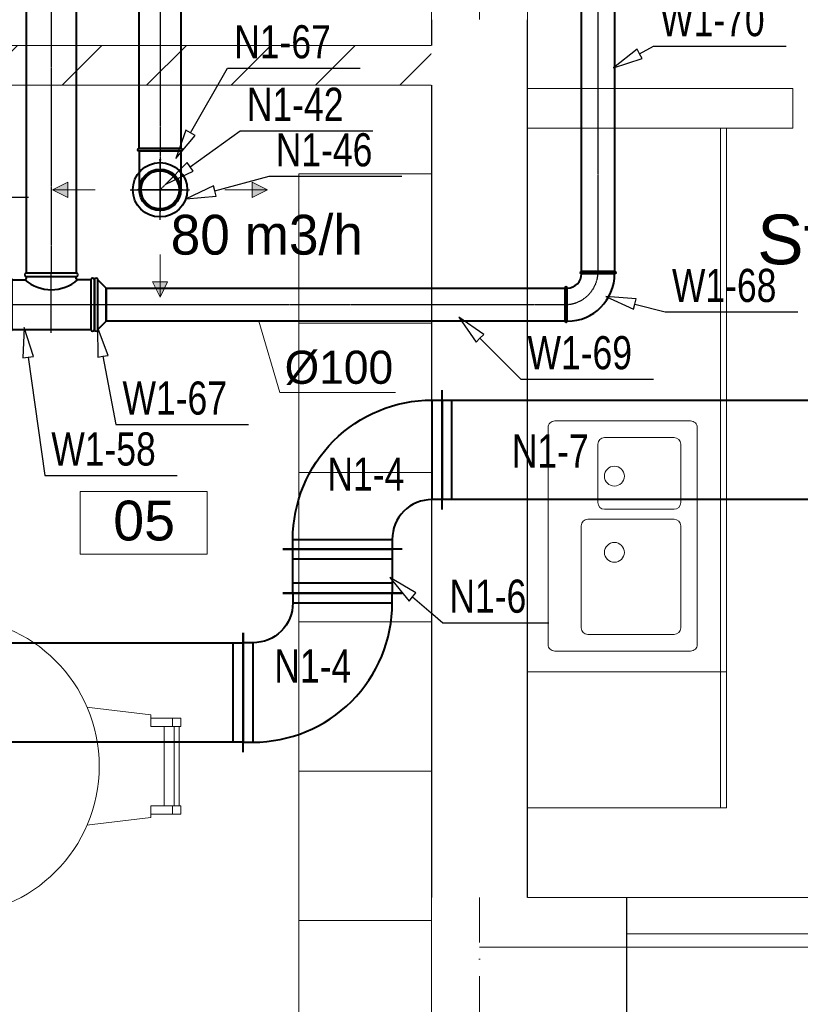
# Model space of a CAD drawing. Header units: millimetres. Extents: x 1700 to 4670, y 990 to 3874.
# Tile 11 of 110: x 2659 to 2894, y 1250 to 1547. Entities that reach past the tile are written whole.
import ezdxf
from ezdxf.enums import TextEntityAlignment as Align

# ---------------------------------------------------------------- set-up
doc = ezdxf.new("R2010")
doc.units = ezdxf.units.MM
for name, pattern in [('CENTER', [0.55, 0.37, -0.06, 0.06, -0.06]), ('Krawędzie ukryte', [340, 240, -100]), ('Kropki i Kreski', [300, 200, -50, 0, -50]), ('Wipeout_Contour', [1000, 0, -1000])]:
    doc.linetypes.add(name, pattern=pattern)
doc.layers.get('0').update_dxf_attribs({"lineweight": 0})
for name, color, linetype in [('Nowe_210-A Pomieszczenia', 7, 'Continuous'), ('Nowe_320-W Umeblowanie', 252, 'Continuous'), ('Nowe_420-K Ściany', 7, 'Continuous'), ('opisy mt', 7, 'Continuous'), ('WEN_N1-_ATRYBUT', 7, 'Continuous'), ('WEN_N1-_OSIE', 2, 'CENTER'), ('WEN_W1-_ATRYBUT', 7, 'Continuous'), ('WEN_W1-_OSIE', 2, 'CENTER')]:
    doc.layers.add(name, color=color, linetype=linetype)
for name, color, linetype, lineweight in [('Nowe_320-W Umeblowanie_Nr_pióra__4', 252, 'Continuous', 13), ('Nowe_410-K Osie_Nr_pióra__18', 9, 'Continuous', 13), ('Nowe_420-K Ściany_Nr_pióra__1', 7, 'Continuous', 13), ('Nowe_420-K Ściany_Nr_pióra__27', 7, 'Continuous', 25), ('Nowe_830-G Teksty Etykiety_Nr_pióra__1', 7, 'Continuous', 13), ('Nowe_Metryczki pomieszczeń Archicada_Nr_pióra__6', 7, 'Continuous', 13), ('Nowe_Okna Archicada_Nr_pióra__27', 7, 'Continuous', 25), ('Nowe_Okna Archicada_Nr_pióra__3', 7, 'Continuous', 13), ('WEN_N1-_ZLICZAC', 170, 'Continuous', 40), ('WEN_W1-_ZLICZAC', 10, 'Continuous', 40)]:
    doc.layers.add(name, color=color, linetype=linetype, lineweight=lineweight)
doc.styles.add('STYL_AUTOMATYCZNY_1', font='txt')
doc.styles.add('STYL_AUTOMATYCZNY_3', font='txt')
doc.styles.add('STYL_WENTYLE', font='txt', dxfattribs={"width": 0.8})

# ---------------------------------------------------------------- blocks, each defined once
blk = doc.blocks.new('Pom.socjalne_05_2_1', base_point=(6476.4, -13812.5))
at = {"color": 254, "linetype": 'Wipeout_Contour', "lineweight": 0, "ltscale": 61026.123882}
blk.add_wipeout([(6284.9, -13718.2), (6284.9, -13906.8), (6668, -13906.8), (6668, -13718.2)], dxfattribs=at).dxf.layer = 'Nowe_210-A Pomieszczenia'
at = {"layer": 'Nowe_Metryczki pomieszczeń Archicada_Nr_pióra__6', "color": 7, "linetype": 'Continuous', "lineweight": 13}
for p, q in [((6284.9, -13718.2), (6668, -13718.2)), ((6284.9, -13906.8), (6284.9, -13718.2)), ((6668, -13718.2), (6668, -13906.8)), ((6668, -13906.8), (6284.9, -13906.8))]:
    blk.add_line(p, q, dxfattribs=at)
at = {"layer": 'Nowe_Metryczki pomieszczeń Archicada_Nr_pióra__6', "color": 7, "lineweight": 13, "insert": (6384.9, -13745.7), "char_height": 120, "attachment_point": 1, "style": 'STYL_AUTOMATYCZNY_1'}
blk.add_mtext('\\A1;{\\pql;\\pt0,500;\\fArial|b0|i0|c238|p0;\\W1.000000;05\\fArial|b0|i0|c238|p0;\\W1.000000;\\A1{\\H.66x;\\S^  ;}\\fArial|b0|i0|c238|p0;\\W1.000000;\\fArial|b0|i0|c238|p0;\\W1.000000;\\A1{\\H.66x;\\S^  ;}}', dxfattribs=at)
blk = doc.blocks.new('QBV2333129CNN1-_23')
for p, q in [((-300, -180), (-300, 180)), ((-270, -150), (-270, 150)), ((150, -270), (-150, -270)), ((-180, -300), (-150, -300)), ((180, -300), (150, -300))]:
    blk.add_line(p, q)
blk.add_lwpolyline([(150, -300), (150, -270, 0.414214), (-270, 150), (-300, 150), (-300, -150), (-270, -150, -0.414214), (-150, -270), (-150, -300)], format="xyb", close=True)
for p in [(-300, 0), (0, -300)]:
    blk.add_point(p)
at = {"layer": 'WEN_N1-_ATRYBUT', "style": 'STYL_WENTYLE', "width": 0.8, "flags": 8}
blk.add_attdef('WENTYLE', text='', height=100, dxfattribs=at).set_placement((0, 0), align=Align.BOTTOM_LEFT)
blk = doc.blocks.new('QD-200X300CNN1-_5560-9054006_14')
for p, q in [((5560.9, -180), (5560.9, 180)), ((5530.9, -150), (5530.9, 150))]:
    blk.add_line(p, q)
blk.add_lwpolyline([(0, 150), (5560.9, 150), (5560.9, -150), (0, -150)], close=True)
blk.add_point((5560.9, 0))
at = {"layer": 'WEN_N1-_ATRYBUT', "style": 'STYL_WENTYLE', "width": 0.8, "flags": 8}
blk.add_attdef('WENTYLE', text='', height=100, dxfattribs=at).set_placement((2780.5, 0), align=Align.BOTTOM_LEFT)
at = {"layer": 'WEN_N1-_OSIE', "style": 'STYL_WENTYLE', "width": 0.8, "flags": 8}
blk.add_attdef('FI_KANALU', text='', height=40, dxfattribs=at).set_placement((2780.5, 0), align=Align.MIDDLE_CENTER)
blk = doc.blocks.new('QBV2333129CNN1-_24')
for p, q in [((300, -180), (300, 180)), ((270, -150), (270, 150)), ((-150, -270), (150, -270)), ((-180, -300), (-150, -300)), ((180, -300), (150, -300))]:
    blk.add_line(p, q)
blk.add_lwpolyline([(-150, -300), (-150, -270, -0.414214), (270, 150), (300, 150), (300, -150), (270, -150, 0.414214), (150, -270), (150, -300)], format="xyb", close=True)
for p in [(300, 0), (0, -300)]:
    blk.add_point(p)
at = {"layer": 'WEN_N1-_ATRYBUT', "style": 'STYL_WENTYLE', "width": 0.8, "flags": 8}
blk.add_attdef('WENTYLE', text='', height=100, dxfattribs=at).set_placement((-535.6, 0), align=Align.BOTTOM_LEFT)
blk = doc.blocks.new('QD-200X300CNN1-_131-88584684_14')
for p, q in [((0, -180), (0, 180)), ((131.9, -180), (131.9, 180)), ((30, -150), (30, 150)), ((101.9, -150), (101.9, 150))]:
    blk.add_line(p, q)
blk.add_lwpolyline([(0, 150), (131.9, 150), (131.9, -150), (0, -150)], close=True)
for p in [(0, 0), (131.9, 0)]:
    blk.add_point(p)
at = {"layer": 'WEN_N1-_ATRYBUT', "style": 'STYL_WENTYLE', "width": 0.8, "flags": 8}
blk.add_attdef('WENTYLE', text='', height=100, dxfattribs=at).set_placement((65.9, 0), align=Align.BOTTOM_LEFT)
at = {"layer": 'WEN_N1-_OSIE', "style": 'STYL_WENTYLE', "width": 0.8, "flags": 8}
blk.add_attdef('FI_KANALU', text='', height=40, dxfattribs=at).set_placement((65.9, 0), align=Align.MIDDLE_CENTER)
blk = doc.blocks.new('B12590CN1-_13')
for p, q in [((-62.5, 8.75), (-62.5, 125)), ((62.5, 8.75), (62.5, 125))]:
    blk.add_line(p, q)
blk.add_lwpolyline([(62.5, 0), (-62.5, 0, -1), (-62.5, 8.75), (62.5, 8.75, -1)], format="xyb", close=True)
blk.add_circle((0, 125), 62.5)
blk.add_point((0, 0))
at = {"layer": 'WEN_N1-_OSIE'}
for p, q in [((0, 0), (0, 192.5)), ((-67.5, 125), (67.5, 125))]:
    blk.add_line(p, q, dxfattribs=at)
at = {"layer": 'WEN_N1-_ATRYBUT', "style": 'STYL_WENTYLE', "width": 0.8, "flags": 8}
blk.add_attdef('WENTYLE', text='', height=100, dxfattribs=at).set_placement((62.5, 0), align=Align.BOTTOM_LEFT)
blk = doc.blocks.new('PSR125CN1-_300_11')
blk.add_circle((0, 0), 62.5)
for p in [(44.2, 44.2), (0, 0)]:
    blk.add_point(p)
at = {"layer": 'WEN_N1-_OSIE'}
blk.add_line((0, 0), (44.2, 44.2), dxfattribs=at)
at = {"layer": 'WEN_N1-_ATRYBUT', "style": 'STYL_WENTYLE', "width": 0.8, "flags": 8}
blk.add_attdef('WENTYLE', text='', height=100, dxfattribs=at).set_placement((0, 0), align=Align.BOTTOM_LEFT)
blk = doc.blocks.new('KIRML-125-C_12')
for radius in [82, 57.4]:
    blk.add_circle((0, 0), radius)
for p in [(0, 90.2), (0, 0)]:
    blk.add_point(p)
at = {"layer": 'WEN_N1-_OSIE'}
for p, q in [((0, -90.2), (0, 90.2)), ((-90.2, 0), (90.2, 0))]:
    blk.add_line(p, q, dxfattribs=at)
at = {"layer": 'WEN_N1-_ATRYBUT', "style": 'STYL_WENTYLE', "width": 0.8, "flags": 8}
blk.add_attdef('WENTYLE', text='', height=100, dxfattribs=at).set_placement((0, 0), align=Align.BOTTOM_LEFT)
blk = doc.blocks.new('SR-125CN1-_2211-4958914047_14')
blk.add_lwpolyline([(0, -62.5), (0, 62.5), (2211.5, 62.5), (2211.5, -62.5)], close=True)
for p in [(0, 0), (2211.5, 0)]:
    blk.add_point(p)
at = {"layer": 'WEN_N1-_OSIE'}
blk.add_line((0, 0), (2211.5, 0), dxfattribs=at)
at = {"layer": 'WEN_N1-_ATRYBUT', "style": 'STYL_WENTYLE', "width": 0.8, "flags": 8}
blk.add_attdef('WENTYLE', text='', height=100, dxfattribs=at).set_placement((1105.7, 0), align=Align.BOTTOM_LEFT)
at = {"layer": 'WEN_N1-_OSIE', "style": 'STYL_WENTYLE', "width": 0.8, "flags": 8}
blk.add_attdef('FI_KANALU', text='', height=40, dxfattribs=at).set_placement((1105.7, 125), align=Align.MIDDLE_CENTER)
blk = doc.blocks.new('TCP150150CW1-_13')
blk.add_line((-119.5, -170), (119.5, -170))
for points in [[(75, 0), (-75, 0, 1), (-75, -10.5), (75, -10.5, 1)], [(-130, -170), (-130, -20, -1), (-119.5, -20), (-119.5, -170, -1)], [(130, -170), (130, -20, 1), (119.5, -20), (119.5, -170, 1)]]:
    blk.add_lwpolyline(points, format="xyb", close=True)
for points in [[(-119.5, -20), (-79.5, -20, 0.414214), (-75, -15.5), (-75, -10.5)], [(-79.5, -20, 0.377358), (79.5, -20, 0.377358)], [(119.5, -20), (79.5, -20, -0.414214), (75, -15.5), (75, -10.5)]]:
    blk.add_lwpolyline(points, format="xyb")
for p in [(0, 0), (-130, -95), (130, -95)]:
    blk.add_point(p)
at = {"layer": 'WEN_W1-_OSIE'}
for p, q in [((0, -180), (0, 0)), ((-130, -95), (130, -95))]:
    blk.add_line(p, q, dxfattribs=at)
at = {"layer": 'WEN_W1-_ATRYBUT', "style": 'STYL_WENTYLE', "width": 0.8, "flags": 8}
blk.add_attdef('WENTYLE', text='', height=100, dxfattribs=at).set_placement((0, -95), align=Align.BOTTOM_LEFT)
blk = doc.blocks.new('SR-150CW1-_4480-8125179544_14')
blk.add_lwpolyline([(0, -75), (0, 75), (4480.8, 75), (4480.8, -75)], close=True)
blk.add_point((4480.8, 0))
at = {"layer": 'WEN_W1-_OSIE'}
blk.add_line((0, 0), (4480.8, 0), dxfattribs=at)
at = {"layer": 'WEN_W1-_ATRYBUT', "style": 'STYL_WENTYLE', "width": 0.8, "flags": 8}
blk.add_attdef('WENTYLE', text='', height=100, dxfattribs=at).set_placement((2240.4, 0), align=Align.BOTTOM_LEFT)
at = {"layer": 'WEN_W1-_OSIE', "style": 'STYL_WENTYLE', "width": 0.8, "flags": 8}
blk.add_attdef('FI_KANALU', text='', height=40, dxfattribs=at).set_placement((2240.4, 37.5), align=Align.MIDDLE_CENTER)
blk = doc.blocks.new('RCP150100CW1-_11')
blk.add_lwpolyline([(0, 75), (0, -75, 1), (10.5, -75), (10.5, 75, 1)], format="xyb", close=True)
blk.add_lwpolyline([(10.5, 75), (35, 50), (35, -50), (10.5, -75)])
for p in [(0, 0), (35, 0)]:
    blk.add_point(p)
at = {"layer": 'WEN_W1-_OSIE'}
blk.add_line((0, 0), (35, 0), dxfattribs=at)
at = {"layer": 'WEN_W1-_ATRYBUT', "style": 'STYL_WENTYLE', "width": 0.8, "flags": 8}
blk.add_attdef('WENTYLE', text='', height=100, dxfattribs=at).set_placement((0, 0), align=Align.BOTTOM_LEFT)
blk = doc.blocks.new('B10090CW1-_23')
for points in [[(-100, -50), (-100, 50, -1), (-93, 50), (-93, -50, -1)], [(-50, -100), (50, -100, 1), (50, -93), (-50, -93, 1)]]:
    blk.add_lwpolyline(points, format="xyb", close=True)
for radius in [143, 43]:
    blk.add_arc((-93, -93), radius, 0, 90)
for p in [(-100, 0), (0, -100)]:
    blk.add_point(p)
at = {"layer": 'WEN_W1-_OSIE'}
blk.add_arc((-100, -100), 100, 0, 90, dxfattribs=at)
at = {"layer": 'WEN_W1-_ATRYBUT', "style": 'STYL_WENTYLE', "width": 0.8, "flags": 8}
blk.add_attdef('WENTYLE', text='', height=100, dxfattribs=at).set_placement((-50, -100), align=Align.BOTTOM_LEFT)
blk = doc.blocks.new('SR-100CW1-_1384-3077286109_14')
blk.add_lwpolyline([(0, -50), (0, 50), (1384.3, 50), (1384.3, -50)], close=True)
for p in [(0, 0), (1384.3, 0)]:
    blk.add_point(p)
at = {"layer": 'WEN_W1-_OSIE'}
blk.add_line((0, 0), (1384.3, 0), dxfattribs=at)
at = {"layer": 'WEN_W1-_ATRYBUT', "style": 'STYL_WENTYLE', "width": 0.8, "flags": 8}
blk.add_attdef('WENTYLE', text='', height=100, dxfattribs=at).set_placement((692.2, 0), align=Align.BOTTOM_LEFT)
at = {"layer": 'WEN_W1-_OSIE', "style": 'STYL_WENTYLE', "width": 0.8, "flags": 8}
blk.add_attdef('FI_KANALU', text='', height=40, dxfattribs=at).set_placement((692.2, 100), align=Align.MIDDLE_CENTER)
blk = doc.blocks.new('SR-100CW1-_985-1389455968_14')
blk.add_lwpolyline([(0, -50), (0, 50), (985.1, 50), (985.1, -50)], close=True)
for p in [(0, 0), (985.1, 0)]:
    blk.add_point(p)
at = {"layer": 'WEN_W1-_OSIE'}
blk.add_line((0, 0), (985.1, 0), dxfattribs=at)
at = {"layer": 'WEN_W1-_ATRYBUT', "style": 'STYL_WENTYLE', "width": 0.8, "flags": 8}
blk.add_attdef('WENTYLE', text='', height=100, dxfattribs=at).set_placement((492.6, 0), align=Align.BOTTOM_LEFT)
at = {"layer": 'WEN_W1-_OSIE', "style": 'STYL_WENTYLE', "width": 0.8, "flags": 8}
blk.add_attdef('FI_KANALU', text='', height=40, dxfattribs=at).set_placement((492.6, 100), align=Align.MIDDLE_CENTER)
blk = doc.blocks.new('QD-200X300CNN1-_5310-6299592_14')
for p, q in [((0, -180), (0, 180)), ((30, -150), (30, 150))]:
    blk.add_line(p, q)
blk.add_lwpolyline([(0, 150), (5310.6, 150), (5310.6, -150), (0, -150)], close=True)
blk.add_point((0, 0))
at = {"layer": 'WEN_N1-_ATRYBUT', "style": 'STYL_WENTYLE', "width": 0.8, "flags": 8}
blk.add_attdef('WENTYLE', text='', height=100, dxfattribs=at).set_placement((2655.3, 0), align=Align.BOTTOM_LEFT)
at = {"layer": 'WEN_N1-_OSIE', "style": 'STYL_WENTYLE', "width": 0.8, "flags": 8}
blk.add_attdef('FI_KANALU', text='', height=40, dxfattribs=at).set_placement((2655.3, 0), align=Align.MIDDLE_CENTER)

msp = doc.modelspace()

# ---------------------------------------------------------------- hatches: boundary and pattern name
at = {"layer": 'opisy mt', "linetype": 'Continuous', "lineweight": 18}
for points in [[(2673.15, 1493.57), (2668.51, 1495.86), (2673.15, 1498.14)], [(2673.15, 1493.57), (2668.51, 1495.86), (2673.15, 1498.14)], [(2728.72, 1498.14), (2733.36, 1495.86), (2728.72, 1493.57)], [(2728.72, 1498.14), (2733.36, 1495.86), (2728.72, 1493.57)], [(2698.65, 1468.07), (2700.94, 1463.43), (2703.22, 1468.07)], [(2698.65, 1468.07), (2700.94, 1463.43), (2703.22, 1468.07)]]:
    msp.add_hatch(color=256, dxfattribs=at).paths.add_polyline_path(points)

# ---------------------------------------------------------------- linework, layer by layer
msp.add_line((2737.09, 1434.7), (2730.78, 1456.23))
at = {"layer": 'Nowe_210-A Pomieszczenia', "color": 252, "linetype": 'Continuous', "lineweight": 0}
for p, q in [((2811.79, 1716.41), (2811.79, 1282.41)), ((2811.79, 1282.41), (3076.79, 1282.41))]:
    msp.add_line(p, q, dxfattribs=at)
at = {"layer": 'Nowe_210-A Pomieszczenia', "color": 252, "linetype": 'Continuous', "lineweight": 0, "flags": 128}
msp.add_lwpolyline([(2570.79, 2353.41), (2570.79, 1716.42), (2644.79, 1716.48), (2644.81, 1688.31), (2644.81, 1659.41), (2467.79, 1659.41), (2467.79, 1539.41), (2782.79, 1539.41), (2782.79, 1659.41), (2744.79, 1659.41), (2744.79, 1688.38), (2782.79, 1688.41), (2782.79, 1934.41), (2811.79, 1934.41), (2811.79, 1887.41), (2892.79, 1887.41), (2892.79, 1934.41), (2902.79, 1934.41), (2902.79, 1887.41), (3770.79, 1887.41)], dxfattribs=at)
msp.add_lwpolyline([(2467.79, 1527.41), (2467.79, 1209.18), (2782.79, 1209.41), (2782.79, 1282.41), (2782.79, 1527.41)], close=True, dxfattribs=at)
at = {"layer": 'Nowe_410-K Osie_Nr_pióra__18', "color": 9, "linetype": 'Kropki i Kreski', "lineweight": 13, "ltscale": 0.1}
msp.add_line((2797.29, 3004.46), (2797.29, 1094.35), dxfattribs=at)
at = {"layer": 'opisy mt', "linetype": 'Continuous', "lineweight": 18}
for p, q in [((2668.51, 1495.86), (2673.15, 1498.14)), ((2668.51, 1495.86), (2673.15, 1498.14)), ((2673.15, 1493.57), (2673.15, 1498.14)), ((2673.15, 1493.57), (2673.15, 1498.14)), ((2673.15, 1493.57), (2673.15, 1498.14)), ((2673.15, 1493.57), (2673.15, 1498.14)), ((2728.72, 1498.14), (2728.72, 1493.57)), ((2733.36, 1495.86), (2728.72, 1498.14)), ((2728.72, 1498.14), (2728.72, 1493.57)), ((2728.72, 1498.14), (2728.72, 1493.57)), ((2733.36, 1495.86), (2728.72, 1498.14)), ((2728.72, 1498.14), (2728.72, 1493.57)), ((2681.41, 1495.86), (2668.51, 1495.86)), ((2668.51, 1495.86), (2673.15, 1493.57)), ((2681.41, 1495.86), (2668.51, 1495.86)), ((2668.51, 1495.86), (2673.15, 1493.57)), ((2720.46, 1495.86), (2733.36, 1495.86)), ((2720.46, 1495.86), (2733.36, 1495.86)), ((2733.36, 1495.86), (2728.72, 1493.57)), ((2733.36, 1495.86), (2728.72, 1493.57)), ((2700.94, 1476.33), (2700.94, 1463.43)), ((2700.94, 1476.33), (2700.94, 1463.43)), ((2698.65, 1468.07), (2703.22, 1468.07)), ((2700.94, 1463.43), (2698.65, 1468.07)), ((2698.65, 1468.07), (2703.22, 1468.07)), ((2698.65, 1468.07), (2703.22, 1468.07)), ((2700.94, 1463.43), (2698.65, 1468.07)), ((2698.65, 1468.07), (2703.22, 1468.07)), ((2700.94, 1463.43), (2703.22, 1468.07)), ((2700.94, 1463.43), (2703.22, 1468.07))]:
    msp.add_line(p, q, dxfattribs=at)
at = {"layer": 'WEN_W1-_ATRYBUT'}
for points in [[(2845.6, 1536.93), (2844.83, 1538.33), (2837.69, 1532.63), (2846.36, 1535.52), (2845.6, 1536.93), (2849.79, 1539.2), (2889.79, 1539.2)], [(2624.99, 1470.81), (2623.41, 1470.55), (2626.44, 1461.92), (2626.57, 1471.06), (2624.99, 1470.81), (2621.29, 1493.61), (2661.29, 1493.61)], [(2661.19, 1445.39), (2662.77, 1445.61), (2659.95, 1454.31), (2659.6, 1445.17), (2661.19, 1445.39), (2666.14, 1409.68), (2706.14, 1409.68)], [(2683.73, 1445.63), (2685.3, 1445.92), (2682.06, 1454.47), (2682.16, 1445.33), (2683.73, 1445.63), (2687.62, 1425.05), (2727.62, 1425.05)]]:
    msp.add_lwpolyline(points, dxfattribs=at)

# ---------------------------------------------------------------- block references
at = {"layer": 'WEN_W1-_ZLICZAC'}
ref = msp.add_blockref('TCP150150CW1-_13', (2668.14, 1470.73), dxfattribs=dict(at, xscale=0.1, yscale=0.1, zscale=0.1))
ref.add_attrib('WENTYLE', 'W1-58', dxfattribs={"layer": 'WEN_W1-_ATRYBUT', "height": 10, "style": 'STYL_WENTYLE', "width": 0.8, "flags": 8}).set_placement((2668.14, 1409.68), align=Align.BOTTOM_LEFT)
ref = msp.add_blockref('RCP150100CW1-_11', (2681.14, 1461.23), dxfattribs=dict(at, xscale=0.1000000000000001, yscale=0.1000000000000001, zscale=0.1))
ref.add_attrib('WENTYLE', 'W1-67', dxfattribs={"layer": 'WEN_W1-_ATRYBUT', "height": 10, "style": 'STYL_WENTYLE', "width": 0.8, "flags": 8}).set_placement((2689.62, 1425.05), align=Align.BOTTOM_LEFT)

# ---------------------------------------------------------------- texts
at = {"layer": 'Nowe_830-G Teksty Etykiety_Nr_pióra__1', "color": 252, "linetype": 'Continuous', "lineweight": 13, "insert": (2941.62, 1488.39), "char_height": 15, "attachment_point": 2, "style": 'STYL_AUTOMATYCZNY_3'}
msp.add_mtext('\\A1;{\\pqc;\\fArial|b0|i0|c238|p0;\\W1.000000;Strefa czysta}', dxfattribs=at)

# ---------------------------------------------------------------- wipeouts: each hides what was drawn before it
at = {"color": 252, "linetype": 'Wipeout_Contour', "lineweight": 0, "ltscale": 109037.384602}
msp.add_wipeout([(3047.79, 1240.41), (3047.79, 1245.41), (3047.79, 1271.41), (2841.79, 1271.41), (2841.79, 1245.41), (2841.79, 1240.41)], dxfattribs=at).dxf.layer = 'Nowe_420-K Ściany'

# ---------------------------------------------------------------- next in the draw order: linework, layer by layer
at = {"layer": 'Nowe_410-K Osie_Nr_pióra__18', "color": 9, "linetype": 'Kropki i Kreski', "lineweight": 13}
msp.add_line((2897.29, 1267.41), (2797.29, 1267.41), dxfattribs=at)
at = {"layer": 'Nowe_420-K Ściany_Nr_pióra__27', "color": 252, "linetype": 'Continuous', "lineweight": 25}
msp.add_line((2841.79, 1245.41), (2841.79, 1282.41), dxfattribs=at)
at = {"layer": 'Nowe_Okna Archicada_Nr_pióra__27', "color": 252, "linetype": 'Continuous', "lineweight": 25}
msp.add_line((2841.79, 1245.41), (2841.79, 1282.41), dxfattribs=at)
at = {"layer": 'Nowe_Okna Archicada_Nr_pióra__3', "color": 252, "linetype": 'Continuous', "lineweight": 13}
msp.add_line((2841.79, 1271.41), (3047.79, 1271.41), dxfattribs=at)

# ---------------------------------------------------------------- next in the draw order: block references
at = {"layer": 'Nowe_210-A Pomieszczenia', "color": 252, "linetype": 'Continuous', "lineweight": 13, "xscale": 0.1, "yscale": 0.1, "zscale": 0.1}
msp.add_blockref('Pom.socjalne_05_2_1', (2695.97, 1395.4), dxfattribs=at)

# ---------------------------------------------------------------- next in the draw order: wipeouts: each hides what was drawn before it
at = {"color": 252, "linetype": 'Wipeout_Contour', "lineweight": 0, "ltscale": 67886.626718}
msp.add_wipeout([(2871.79, 1350.41), (2811.79, 1350.41), (2811.79, 1309.41), (2871.79, 1309.41)], dxfattribs=at).dxf.layer = 'Nowe_320-W Umeblowanie'
at = {"color": 252, "linetype": 'Wipeout_Contour', "lineweight": 0, "ltscale": 130950.60755}
msp.add_wipeout([(2660.21, 1341.98), (2660.21, 1301.98), (2698.21, 1306.5), (2698.21, 1310.01), (2702.21, 1310.01), (2702.21, 1333.94), (2698.21, 1333.94), (2698.21, 1337.45)], dxfattribs=at).dxf.layer = 'Nowe_320-W Umeblowanie'
at = {"color": 252, "linetype": 'Wipeout_Contour', "lineweight": 0, "ltscale": 68391.136432}
msp.add_wipeout([(2742.79, 1230.37), (2782.79, 1230.37), (2782.79, 1320.48), (2742.79, 1320.48)], dxfattribs=at).dxf.layer = 'Nowe_320-W Umeblowanie'
at = {"color": 252, "linetype": 'Wipeout_Contour', "lineweight": 0, "ltscale": 58188.202129}
msp.add_wipeout([(2627.79, 1527.41), (2782.79, 1527.41), (2782.79, 1539.41), (2627.79, 1539.41)], dxfattribs=at).dxf.layer = 'Nowe_420-K Ściany'
at = {"color": 252, "linetype": 'Wipeout_Contour', "lineweight": 0, "ltscale": 61525.725782}
msp.add_wipeout([(2891.79, 1526.41), (2811.79, 1526.41), (2811.79, 1514.41), (2891.79, 1514.41)], dxfattribs=at).dxf.layer = 'Nowe_420-K Ściany'

# ---------------------------------------------------------------- next in the draw order: hatches: boundary and pattern name
at = {"layer": 'Nowe_420-K Ściany', "linetype": 'Continuous', "lineweight": 0}
h = msp.add_hatch(dxfattribs=at)
h.set_pattern_fill('Bloczki_ceramiczne_0001', color=252, scale=0.1, style=0, pattern_type=2)
h.set_pattern_definition([(45, (2028.786, 2819.407), (-12.72792, 12.72792), [])])
h.paths.add_polyline_path([(2627.79, 1527.41), (2782.79, 1527.41), (2782.79, 1539.41), (2627.79, 1539.41)])

# ---------------------------------------------------------------- next in the draw order: linework, layer by layer
at = {"layer": 'Nowe_320-W Umeblowanie_Nr_pióra__4', "color": 252, "linetype": 'Krawędzie ukryte', "lineweight": 13}
for p, q in [((2811.79, 1309.41), (2811.79, 1350.41)), ((2811.79, 1350.41), (2871.79, 1350.41)), ((2869.99, 1350.41), (2869.99, 1309.41)), ((2871.79, 1350.41), (2871.79, 1309.41)), ((2871.79, 1309.41), (2811.79, 1309.41))]:
    msp.add_line(p, q, dxfattribs=at)
at = {"layer": 'Nowe_320-W Umeblowanie_Nr_pióra__4', "color": 252, "linetype": 'Continuous', "lineweight": 13}
for p, q in [((2811.79, 1309.41), (2811.79, 1350.41)), ((2871.79, 1350.41), (2871.79, 1309.41)), ((2742.79, 1275.42), (2782.79, 1275.42))]:
    msp.add_line(p, q, dxfattribs=at)
at = {"layer": 'Nowe_320-W Umeblowanie_Nr_pióra__4', "color": 252, "linetype": 'Continuous', "lineweight": 13, "flags": 128}
for points in [[(2660.21, 1341.98), (2660.21, 1301.98), (2698.21, 1306.5), (2698.21, 1310.01), (2702.21, 1310.01), (2702.21, 1333.94), (2698.21, 1333.94), (2698.21, 1337.45)], [(2742.79, 1230.37), (2742.79, 1320.48), (2782.79, 1320.48), (2782.79, 1230.37)]]:
    msp.add_lwpolyline(points, close=True, dxfattribs=at)
at = {"layer": 'Nowe_420-K Ściany_Nr_pióra__1', "color": 252, "linetype": 'Continuous', "lineweight": 13, "flags": 128}
for points in [[(2782.79, 1539.41), (2627.79, 1539.41)], [(2627.79, 1527.41), (2782.79, 1527.41)], [(2891.79, 1526.41), (2811.79, 1526.41)], [(2811.79, 1526.41), (2811.79, 1514.41)], [(2891.79, 1514.41), (2891.79, 1526.41)], [(2811.79, 1514.41), (2891.79, 1514.41)]]:
    msp.add_lwpolyline(points, dxfattribs=at)
at = {"layer": 'WEN_N1-_ATRYBUT'}
msp.add_lwpolyline([(2710.15, 1513.08), (2708.76, 1513.88), (2705.67, 1505.27), (2711.54, 1512.28), (2710.15, 1513.08), (2721.31, 1532.53), (2761.31, 1532.53)], dxfattribs=at)

# ---------------------------------------------------------------- next in the draw order: block references
at = {"layer": 'WEN_N1-_ZLICZAC'}
ref = msp.add_blockref('SR-125CN1-_2211-4958914047_14', (2700.94, 1729.51), dxfattribs=dict(at, xscale=0.1, yscale=0.1, zscale=0.1, rotation=270))
ref.add_attrib('WENTYLE', 'N1-69', dxfattribs={"layer": 'WEN_N1-_ATRYBUT', "height": 10, "rotation": 90, "style": 'STYL_WENTYLE', "width": 0.8, "flags": 8}).set_placement((2708.89, 1625.04), align=Align.BOTTOM_LEFT)
at = {"layer": 'WEN_W1-_ZLICZAC', "xscale": 0.1, "yscale": 0.1, "zscale": 0.1, "rotation": 270}
msp.add_blockref('SR-150CW1-_4480-8125179544_14', (2668.14, 1918.81), dxfattribs=at)

# ---------------------------------------------------------------- next in the draw order: wipeouts: each hides what was drawn before it
at = {"color": 252, "linetype": 'Wipeout_Contour', "lineweight": 0, "ltscale": 62913.235376}
msp.add_wipeout([(2871.79, 1514.41), (2811.79, 1514.41), (2811.79, 1432.41), (2871.79, 1432.41)], dxfattribs=at).dxf.layer = 'Nowe_320-W Umeblowanie'
at = {"color": 252, "linetype": 'Wipeout_Contour', "lineweight": 0, "ltscale": 65154.926609}
msp.add_wipeout([(2742.79, 1320.48), (2782.79, 1320.48), (2782.79, 1410.59), (2742.79, 1410.59)], dxfattribs=at).dxf.layer = 'Nowe_320-W Umeblowanie'
at = {"color": 252, "linetype": 'Wipeout_Contour', "lineweight": 0, "ltscale": 517379.227448}
msp.add_wipeout([(2682.61, 1321.98), (2682.61, 1321.98), (2681.49, 1331.99), (2678.16, 1341.5), (2672.8, 1350.03), (2665.67, 1357.16), (2657.14, 1362.52), (2647.63, 1365.85), (2637.61, 1366.98), (2627.6, 1365.85), (2618.09, 1362.52), (2609.56, 1357.16), (2602.43, 1350.03), (2597.07, 1341.5), (2593.74, 1331.99), (2592.61, 1321.98), (2592.61, 1321.98), (2592.61, 1321.98), (2593.74, 1311.96), (2597.07, 1302.45), (2602.43, 1293.92), (2609.56, 1286.79), (2618.09, 1281.43), (2627.6, 1278.1), (2637.61, 1276.98), (2647.63, 1278.1), (2657.14, 1281.43), (2665.67, 1286.79), (2672.8, 1293.92), (2678.16, 1302.45), (2681.49, 1311.96)], dxfattribs=at).dxf.layer = 'Nowe_320-W Umeblowanie'
at = {"color": 252, "linetype": 'Wipeout_Contour', "lineweight": 0, "ltscale": 65202.25081}
msp.add_wipeout([(2698.21, 1336.44), (2698.21, 1333.94), (2707.21, 1333.94), (2707.21, 1336.44)], dxfattribs=at).dxf.layer = 'Nowe_320-W Umeblowanie'
at = {"color": 252, "linetype": 'Wipeout_Contour', "lineweight": 0, "ltscale": 66166.608096}
msp.add_wipeout([(2698.21, 1307.51), (2707.21, 1307.51), (2707.21, 1310.01), (2698.21, 1310.01)], dxfattribs=at).dxf.layer = 'Nowe_320-W Umeblowanie'

# ---------------------------------------------------------------- next in the draw order: linework, layer by layer
at = {"layer": 'Nowe_320-W Umeblowanie_Nr_pióra__4', "color": 252, "linetype": 'Krawędzie ukryte', "lineweight": 13}
for p, q in [((2811.79, 1432.41), (2811.79, 1514.41)), ((2811.79, 1514.41), (2871.79, 1514.41)), ((2869.99, 1514.41), (2869.99, 1432.41)), ((2871.79, 1514.41), (2871.79, 1432.41)), ((2871.79, 1432.41), (2811.79, 1432.41))]:
    msp.add_line(p, q, dxfattribs=at)
at = {"layer": 'Nowe_320-W Umeblowanie_Nr_pióra__4', "color": 252, "linetype": 'Continuous', "lineweight": 13}
for p, q in [((2811.79, 1432.41), (2811.79, 1514.41)), ((2871.79, 1514.41), (2871.79, 1432.41)), ((2742.79, 1365.54), (2782.79, 1365.54))]:
    msp.add_line(p, q, dxfattribs=at)
at = {"layer": 'Nowe_320-W Umeblowanie_Nr_pióra__4', "color": 252, "linetype": 'Continuous', "lineweight": 13, "flags": 128}
for points in [[(2742.79, 1320.48), (2742.79, 1410.59), (2782.79, 1410.59), (2782.79, 1320.48)], [(2698.21, 1336.44), (2698.21, 1333.94), (2707.21, 1333.94), (2707.21, 1336.44)], [(2698.21, 1307.51), (2698.21, 1310.01), (2707.21, 1310.01), (2707.21, 1307.51)]]:
    msp.add_lwpolyline(points, close=True, dxfattribs=at)
msp.add_lwpolyline([(2682.61, 1321.98, 1), (2592.61, 1321.98, 1)], format="xyb", close=True, dxfattribs=at)
at = {"layer": 'WEN_W1-_ATRYBUT'}
msp.add_lwpolyline([(2844.11, 1461.41), (2844.51, 1462.96), (2835.4, 1463.66), (2843.71, 1459.86), (2844.11, 1461.41), (2853.35, 1459.02), (2893.35, 1459.02)], dxfattribs=at)

# ---------------------------------------------------------------- next in the draw order: block references
at = {"layer": 'WEN_N1-_ZLICZAC'}
ref = msp.add_blockref('QBV2333129CNN1-_23', (2755.99, 1344.22), dxfattribs=dict(at, xscale=0.1, yscale=0.1, zscale=0.1, rotation=270))
ref.add_attrib('WENTYLE', 'N1-4', dxfattribs={"layer": 'WEN_N1-_ATRYBUT', "height": 10, "style": 'STYL_WENTYLE', "width": 0.8, "flags": 8}).set_placement((2735.4, 1344.22), align=Align.BOTTOM_LEFT)
at = {"layer": 'WEN_W1-_ZLICZAC'}
ref = msp.add_blockref('SR-100CW1-_985-1389455968_14', (2833.07, 1471.23), dxfattribs=dict(at, xscale=0.1, yscale=0.1, zscale=0.1, rotation=90))
ref.add_attrib('WENTYLE', 'W1-70', dxfattribs={"layer": 'WEN_W1-_ATRYBUT', "height": 10, "style": 'STYL_WENTYLE', "width": 0.8, "flags": 8}).set_placement((2851.79, 1539.2), align=Align.BOTTOM_LEFT)
ref = msp.add_blockref('B10090CW1-_23', (2833.07, 1461.23), dxfattribs=dict(at, xscale=0.1, yscale=0.1, zscale=0.1, rotation=270))
ref.add_attrib('WENTYLE', 'W1-68', dxfattribs={"layer": 'WEN_W1-_ATRYBUT', "height": 10, "style": 'STYL_WENTYLE', "width": 0.8, "flags": 8}).set_placement((2855.35, 1459.02), align=Align.BOTTOM_LEFT)

# ---------------------------------------------------------------- next in the draw order: wipeouts: each hides what was drawn before it
at = {"color": 252, "linetype": 'Wipeout_Contour', "lineweight": 0, "ltscale": 61959.450901}
msp.add_wipeout([(2742.79, 1410.59), (2782.79, 1410.59), (2782.79, 1500.71), (2742.79, 1500.71)], dxfattribs=at).dxf.layer = 'Nowe_320-W Umeblowanie'
at = {"color": 252, "linetype": 'Wipeout_Contour', "lineweight": 0, "ltscale": 65741.887271}
msp.add_wipeout([(2871.79, 1350.41), (2871.79, 1432.41), (2811.79, 1432.41), (2811.79, 1350.41)], dxfattribs=at).dxf.layer = 'Nowe_320-W Umeblowanie'
at = {"color": 252, "linetype": 'Wipeout_Contour', "lineweight": 0, "ltscale": 65712.972261}
msp.add_wipeout([(2702.21, 1333.94), (2702.21, 1310.01), (2706.71, 1310.01), (2706.71, 1333.94)], dxfattribs=at).dxf.layer = 'Nowe_320-W Umeblowanie'

# ---------------------------------------------------------------- next in the draw order: linework, layer by layer
msp.add_line((2737.09, 1434.7), (2772, 1434.7))
at = {"layer": 'Nowe_320-W Umeblowanie_Nr_pióra__4', "color": 252, "linetype": 'Continuous', "lineweight": 13}
for p, q in [((2742.79, 1455.65), (2782.79, 1455.65)), ((2811.79, 1432.41), (2811.79, 1350.41)), ((2871.79, 1350.41), (2871.79, 1432.41)), ((2704.71, 1336.44), (2704.71, 1333.94)), ((2705.21, 1333.94), (2705.21, 1310.01)), ((2704.71, 1307.51), (2704.71, 1310.01))]:
    msp.add_line(p, q, dxfattribs=at)
at = {"layer": 'Nowe_320-W Umeblowanie_Nr_pióra__4', "color": 252, "linetype": 'Krawędzie ukryte', "lineweight": 13}
for p, q in [((2871.79, 1432.41), (2811.79, 1432.41)), ((2811.79, 1432.41), (2811.79, 1350.41)), ((2869.99, 1350.41), (2869.99, 1432.41)), ((2871.79, 1350.41), (2871.79, 1432.41)), ((2811.79, 1350.41), (2871.79, 1350.41))]:
    msp.add_line(p, q, dxfattribs=at)
at = {"layer": 'Nowe_320-W Umeblowanie_Nr_pióra__4', "color": 252, "linetype": 'Continuous', "lineweight": 13, "flags": 128}
for points in [[(2742.79, 1410.59), (2742.79, 1500.71), (2782.79, 1500.71), (2782.79, 1410.59)], [(2702.21, 1333.94), (2702.21, 1310.01), (2706.71, 1310.01), (2706.71, 1333.94)]]:
    msp.add_lwpolyline(points, close=True, dxfattribs=at)
at = {"layer": 'WEN_N1-_ATRYBUT'}
for points in [[(2710.03, 1502.82), (2709.09, 1504.12), (2702.71, 1497.58), (2710.96, 1501.52), (2710.03, 1502.82), (2725.13, 1513.65), (2765.13, 1513.65)], [(2717.5, 1495.53), (2717.08, 1497.07), (2708.81, 1493.18), (2717.91, 1493.98), (2717.5, 1495.53), (2733.85, 1499.94), (2773.85, 1499.94)]]:
    msp.add_lwpolyline(points, dxfattribs=at)

# ---------------------------------------------------------------- next in the draw order: block references
at = {"layer": 'WEN_N1-_ZLICZAC'}
ref = msp.add_blockref('B12590CN1-_13', (2700.94, 1508.36), dxfattribs=dict(at, xscale=0.1, yscale=0.1, zscale=0.1, rotation=180))
ref.add_attrib('WENTYLE', 'N1-67', dxfattribs={"layer": 'WEN_N1-_ATRYBUT', "height": 10, "style": 'STYL_WENTYLE', "width": 0.8, "flags": 8}).set_placement((2723.31, 1532.53), align=Align.BOTTOM_LEFT)
ref = msp.add_blockref('PSR125CN1-_300_11', (2700.94, 1495.86), dxfattribs=dict(at, xscale=0.1, yscale=0.1, zscale=0.1, rotation=359.9999999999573))
ref.add_attrib('WENTYLE', 'N1-42', dxfattribs={"layer": 'WEN_N1-_ATRYBUT', "height": 10, "style": 'STYL_WENTYLE', "width": 0.8, "flags": 8}).set_placement((2727.13, 1513.65), align=Align.BOTTOM_LEFT)
ref = msp.add_blockref('KIRML-125-C_12', (2700.94, 1495.86), dxfattribs=dict(at, xscale=0.1, yscale=0.1, zscale=0.1, rotation=359.9999999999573))
ref.add_attrib('WENTYLE', 'N1-46', dxfattribs={"layer": 'WEN_N1-_ATRYBUT', "height": 10, "style": 'STYL_WENTYLE', "width": 0.8, "flags": 8}).set_placement((2735.85, 1499.94), align=Align.BOTTOM_LEFT)
at = {"layer": 'WEN_N1-_ZLICZAC', "xscale": 0.1, "yscale": 0.1, "zscale": 0.1}
msp.add_blockref('QD-200X300CNN1-_5560-9054006_14', (2169.9, 1344.22), dxfattribs=at)

# ---------------------------------------------------------------- next in the draw order: texts
at = {"layer": 'opisy mt', "linetype": 'Continuous', "lineweight": 18, "width": 136.5578, "attachment_point": 1}
for s, insert, char_height in [('80 m3/h', (2704.15, 1488.31), 12), ('%%C100', (2738.54, 1447.33), 10)]:
    msp.add_mtext(s, dxfattribs=dict(at, insert=insert, char_height=char_height))

# ---------------------------------------------------------------- next in the draw order: wipeouts: each hides what was drawn before it
at = {"color": 252, "linetype": 'Wipeout_Contour', "lineweight": 0, "ltscale": 328552.738246}
msp.add_wipeout([(2862.99, 1358.7), (2862.99, 1424.12), (2862.99, 1424.12), (2862.4, 1425.53), (2860.99, 1426.12), (2860.99, 1426.12), (2819.99, 1426.12), (2819.99, 1426.12), (2818.57, 1425.53), (2817.99, 1424.12), (2817.99, 1424.12), (2817.99, 1358.7), (2817.99, 1358.7), (2818.57, 1357.28), (2819.99, 1356.7), (2819.99, 1356.7), (2860.99, 1356.7), (2860.99, 1356.7), (2862.4, 1357.28)], dxfattribs=at).dxf.layer = 'Nowe_320-W Umeblowanie'

# ---------------------------------------------------------------- next in the draw order: linework, layer by layer
at = {"layer": 'Nowe_320-W Umeblowanie_Nr_pióra__4', "color": 252, "linetype": 'Continuous', "lineweight": 13}
for p, q in [((2855.99, 1421.12), (2834.99, 1421.12)), ((2832.99, 1419.12), (2832.99, 1401.48)), ((2857.99, 1401.48), (2857.99, 1419.12)), ((2834.99, 1399.48), (2855.99, 1399.48)), ((2855.99, 1396.48), (2829.99, 1396.48)), ((2827.99, 1394.48), (2827.99, 1363.7)), ((2857.99, 1363.7), (2857.99, 1394.48)), ((2829.99, 1361.7), (2855.99, 1361.7))]:
    msp.add_line(p, q, dxfattribs=at)
at = {"layer": 'Nowe_320-W Umeblowanie_Nr_pióra__4', "color": 252, "linetype": 'Continuous', "lineweight": 13, "flags": 128}
msp.add_lwpolyline([(2862.99, 1358.7), (2862.99, 1424.12, 0.414214), (2860.99, 1426.12), (2819.99, 1426.12, 0.414214), (2817.99, 1424.12), (2817.99, 1358.7, 0.414214), (2819.99, 1356.7), (2860.99, 1356.7, 0.414214)], format="xyb", close=True, dxfattribs=at)
at = {"layer": 'Nowe_320-W Umeblowanie_Nr_pióra__4', "color": 252, "linetype": 'Continuous', "lineweight": 13}
for centre in [(2837.99, 1409.48), (2837.99, 1386.48)]:
    msp.add_circle(centre, 3, dxfattribs=at)
for centre, start, end in [((2834.99, 1419.12), 90, 180), ((2855.99, 1419.12), 0, 90), ((2834.99, 1401.48), 180, 270), ((2855.99, 1401.48), 270, 0), ((2829.99, 1394.48), 90, 180), ((2855.99, 1394.48), 0, 90), ((2829.99, 1363.7), 180, 270), ((2855.99, 1363.7), 270, 0)]:
    msp.add_arc(centre, 2, start, end, dxfattribs=at)

# ---------------------------------------------------------------- next in the draw order: wipeouts: each hides what was drawn before it
at = {"color": 252, "linetype": 'Wipeout_Contour', "lineweight": 0, "ltscale": 64096.85732}
msp.add_wipeout([(2811.79, 1547.18), (2782.79, 1547.18), (2782.79, 1282.41), (2811.79, 1282.41)], dxfattribs=at).dxf.layer = 'Nowe_420-K Ściany'

# ---------------------------------------------------------------- next in the draw order: linework, layer by layer
at = {"layer": 'Nowe_420-K Ściany_Nr_pióra__27', "color": 252, "linetype": 'Continuous', "lineweight": 25, "flags": 128}
for points in [[(2782.79, 1547.18), (2782.79, 1539.41)], [(2811.79, 1282.41), (2811.79, 1547.18)], [(2782.79, 1527.41), (2782.79, 1282.41)]]:
    msp.add_lwpolyline(points, dxfattribs=at)
at = {"layer": 'WEN_N1-_ATRYBUT'}
msp.add_lwpolyline([(2777.1, 1373.03), (2778.14, 1374.25), (2770.24, 1378.86), (2776.06, 1371.81), (2777.1, 1373.03), (2786.23, 1365.27), (2818.23, 1365.27)], dxfattribs=at)
at = {"layer": 'WEN_W1-_ATRYBUT'}
msp.add_lwpolyline([(2797.44, 1451.08), (2798.57, 1452.21), (2791.08, 1457.44), (2796.31, 1449.94), (2797.44, 1451.08), (2809.79, 1438.73), (2849.79, 1438.73)], dxfattribs=at)

# ---------------------------------------------------------------- next in the draw order: block references
at = {"layer": 'WEN_N1-_ZLICZAC'}
ref = msp.add_blockref('QBV2333129CNN1-_24', (2755.99, 1417.41), dxfattribs=dict(at, xscale=0.1, yscale=0.1, zscale=0.1))
ref.add_attrib('WENTYLE', 'N1-4', dxfattribs={"layer": 'WEN_N1-_ATRYBUT', "height": 10, "style": 'STYL_WENTYLE', "width": 0.8, "flags": 8}).set_placement((2751.43, 1402.1), align=Align.BOTTOM_LEFT)
ref = msp.add_blockref('QD-200X300CNN1-_5310-6299592_14', (2785.99, 1417.41), dxfattribs=dict(at, xscale=0.1, yscale=0.1, zscale=0.1))
ref.add_attrib('WENTYLE', 'N1-7', dxfattribs={"layer": 'WEN_N1-_ATRYBUT', "height": 10, "style": 'STYL_WENTYLE', "width": 0.8, "flags": 8}).set_placement((2807.04, 1409.08), align=Align.BOTTOM_LEFT)
ref = msp.add_blockref('QD-200X300CNN1-_131-88584684_14', (2755.99, 1374.22), dxfattribs=dict(at, xscale=0.1, yscale=0.1, zscale=0.1, rotation=90))
ref.add_attrib('WENTYLE', 'N1-6', dxfattribs={"layer": 'WEN_N1-_ATRYBUT', "height": 10, "style": 'STYL_WENTYLE', "width": 0.8, "flags": 8}).set_placement((2788.23, 1365.27), align=Align.BOTTOM_LEFT)
at = {"layer": 'WEN_W1-_ZLICZAC'}
ref = msp.add_blockref('SR-100CW1-_1384-3077286109_14', (2684.64, 1461.23), dxfattribs=dict(at, xscale=0.1, yscale=0.1, zscale=0.1))
ref.add_attrib('WENTYLE', 'W1-69', dxfattribs={"layer": 'WEN_W1-_ATRYBUT', "height": 10, "style": 'STYL_WENTYLE', "width": 0.8, "flags": 8}).set_placement((2811.79, 1438.73), align=Align.BOTTOM_LEFT)

doc.saveas('drawing.dxf')
